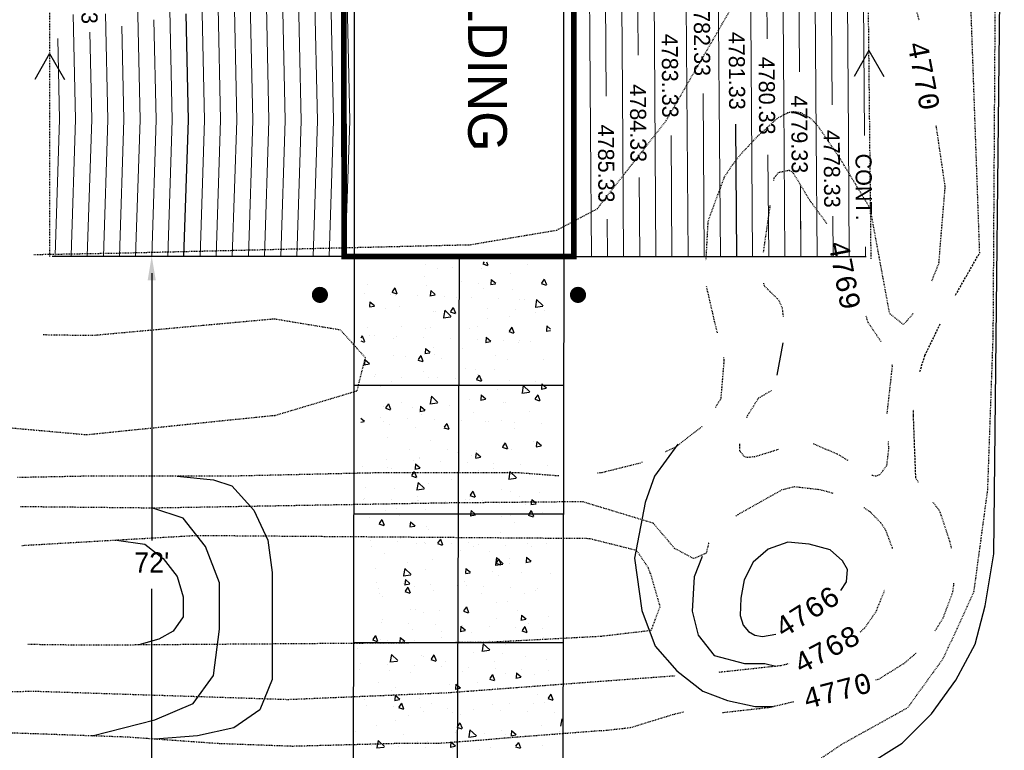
# Model space of a CAD drawing. Header units: inches. Extents: x 38743 to 43814, y 58617 to 61856.
# Tile 7 of 10: x 41327 to 41449, y 59141 to 59231. Entities that reach past the tile are written whole.
import ezdxf
from ezdxf.enums import TextEntityAlignment as Align

# ---------------------------------------------------------------- set-up
doc = ezdxf.new("R2010")
doc.units = ezdxf.units.IN
doc.header["$MEASUREMENT"] = 0
doc.linetypes.add('DASHED', pattern=[0.75, 0.5, -0.25])
doc.linetypes.add('DIVIDE', pattern=[1.25, 0.5, -0.25, 0, -0.25, 0, -0.25])
for name, color, linetype in [('1', 7, 'Continuous'), ('11', 7, 'Continuous'), ('A-PR-BUNKER', 6, 'Continuous'), ('c-pr-contmjr', 4, 'Continuous'), ('C-PR-CULVERT', 6, 'Continuous'), ('c-pr-drive', 4, 'Continuous'), ('c-text', 6, 'Continuous'), ('CONCRETEHATCH', 7, 'Continuous'), ('OLDBUILDING', 7, 'Continuous'), ('S-PR-BOLLARD', 3, 'Continuous'), ('TOPOGRAPHICLINES', 7, 'Continuous')]:
    doc.layers.add(name, color=color, linetype=linetype)
doc.layers.add('A-FINTXT', color=7, linetype='Continuous', lineweight=0)
doc.layers.add('c-pr-contmin', color=2, linetype='Continuous', lineweight=0)
doc.styles.add('MONOTXT', font='MONOTXT', dxfattribs={"height": 0.2})

msp = doc.modelspace()

# ---------------------------------------------------------------- linework, layer by layer
at = {"layer": '1', "color": 7, "linetype": 'Continuous'}
msp.add_line((41368.24, 59202.06, -4788.6), (41394.24, 59202.06, -4788.6), dxfattribs=at)
at = {"layer": '11', "color": 1, "linetype": 'Continuous', "elevation": -4788.6}
msp.add_lwpolyline([(41311.92, 59130.75), (41413.85, 59130.15), (41420.98, 59132.86), (41427.2, 59136.12), (41431.48, 59138.72), (41436.21, 59141.67), (41439.84, 59145.32), (41442.87, 59149.51), (41445.29, 59153.99), (41446.51, 59158.72), (41447.61, 59165.18), (41448.48, 59245.56)], dxfattribs=at)
at = {"layer": 'A-PR-BUNKER'}
for q in [(41330.74, 59202.06, -4788.6), (41431.74, 59202.06, -11.2)]:
    msp.add_line((41381.24, 59202.06, -4788.6), q, dxfattribs=at)
at = {"layer": 'c-pr-contmin'}
for points, elevation in [([(41386.07, 59320.99), (41396.14, 59320.94), (41421.03, 59313.59), (41428.45, 59295.51), (41431.1, 59278.46), (41431.55, 59217.07)], 4774), ([(41385.48, 59318.99), (41395.85, 59318.95), (41419.54, 59311.94), (41426.51, 59294.97), (41429.1, 59278.3), (41429.55, 59217.06)], 4774), ([(41386.25, 59316.99), (41395.56, 59316.95), (41418.05, 59310.3), (41424.57, 59294.43), (41427.1, 59278.13), (41427.52, 59220.91)], 4774), ([(41385.65, 59314.99), (41395.26, 59314.95), (41416.57, 59308.65), (41422.63, 59293.89), (41425.1, 59277.97), (41425.55, 59217.03)], 4774), ([(41386.43, 59312.98), (41394.86, 59312.95), (41414.86, 59307.32), (41420.73, 59293.07), (41423.1, 59277.81), (41423.49, 59225)], 4775), ([(41385.81, 59310.99), (41394.45, 59310.95), (41412.58, 59305.8), (41418.83, 59292.25), (41421.11, 59277.65), (41421.52, 59221.2)], 4776), ([(41386.61, 59308.98), (41394.05, 59308.95), (41411.25, 59304.47), (41416.94, 59291.43), (41419.11, 59277.49), (41419.46, 59229.09)], 4777), ([(41385.97, 59306.99), (41393.64, 59306.95), (41409.92, 59303.14), (41415.04, 59290.62), (41417.11, 59277.33), (41417.49, 59226.06)], 4778), ([(41386.14, 59302.99), (41392.83, 59302.95), (41407.07, 59300.66), (41411.25, 59288.98), (41413.11, 59277.01), (41413.45, 59231.19)], 4780), ([(41386.46, 59294.98), (41391.21, 59294.96), (41401.75, 59294.2), (41404.6, 59285.26), (41405.11, 59276.37), (41405.47, 59228.57)], 4784), ([(41387.34, 59292.97), (41390.8, 59292.96), (41400.61, 59292.11), (41402.51, 59284.69), (41403.11, 59276.21), (41403.48, 59227.07)], 4785), ([(41386.63, 59290.98), (41390.39, 59290.96), (41398.9, 59290.58), (41400.8, 59283.55), (41401.11, 59276.05), (41401.51, 59222.59)], 4786), ([(41387.52, 59288.97), (41389.99, 59288.96), (41397.95, 59288.68), (41398.9, 59282.6), (41399.11, 59275.89), (41399.51, 59221.97)], 4787), ([(41386.79, 59286.98), (41389.58, 59286.96), (41396.62, 59286.78), (41397.19, 59282.41), (41397.12, 59275.73), (41397.55, 59217.62)], 4788), ([(41367.12, 59202.06), (41367.67, 59218.89), (41367.06, 59246.8), (41366.91, 59263.81), (41366.77, 59265.89), (41366.77, 59284.69), (41366.77, 59285.06), (41389.18, 59284.96), (41395.49, 59285.06), (41395.29, 59280.7), (41395.12, 59275.57), (41395.66, 59202.06)], 4789), ([(41361.12, 59202.06), (41361.67, 59218.92), (41361.25, 59237.81)], 4786), ([(41365.12, 59202.06), (41365.67, 59218.9), (41365.25, 59238.25)], 4788), ([(41349.11, 59202.06), (41349.66, 59218.98), (41349.29, 59236.12)], 4780), ([(41353.11, 59202.06), (41353.66, 59218.96), (41353.28, 59236.79)], 4782), ([(41357.12, 59202.06), (41357.66, 59218.94), (41357.27, 59237.23)], 4784), ([(41363.12, 59202.06), (41363.67, 59218.91), (41363.31, 59235.24)], 4787), ([(41341.11, 59202.06), (41341.66, 59219.03), (41341.33, 59233.94)], 4776), ([(41345.11, 59202.06), (41345.66, 59219), (41345.32, 59234.66)], 4778), ([(41355.12, 59202.06), (41355.66, 59218.95), (41355.34, 59233.71)], 4783), ([(41359.12, 59202.06), (41359.66, 59218.93), (41359.33, 59234.48)], 4785), ([(41351.11, 59202.06), (41351.66, 59218.97), (41351.36, 59232.95)], 4781), ([(41409.43, 59233.33), (41409.66, 59202.06)], 4785), ([(41333.11, 59202.19), (41333.66, 59219.07), (41333.37, 59232.11)], 4774), ([(41337.11, 59202.06), (41337.66, 59219.05), (41337.37, 59232.2)], 4774), ([(41343.11, 59202.06), (41343.66, 59219.01), (41343.39, 59231.42)], 4777), ([(41339.11, 59202.06), (41339.66, 59219.04), (41339.41, 59230.66)], 4775), ([(41413.45, 59231.19), (41413.66, 59202.06)], 4780), ([(41331.11, 59202.25), (41331.65, 59219.08), (41331.44, 59229.13)], 4774), ([(41335.11, 59202.12), (41335.66, 59219.06), (41335.42, 59229.9)], 4774), ([(41405.47, 59228.57), (41405.66, 59202.06)], 4784), ([(41417.49, 59226.06), (41417.66, 59202.06)], 4778), ([(41401.51, 59222.59), (41401.66, 59202.06)], 4786), ([(41411.51, 59222.29), (41411.66, 59202.06)], 4781), ([(41421.52, 59221.2), (41421.66, 59202.06)], 4776), ([(41397.55, 59217.62), (41397.66, 59202.06)], 4788), ([(41407.55, 59217.09), (41407.66, 59202.06)], 4783), ([(41425.55, 59217.03), (41425.66, 59202.06)], 4774), ([(41429.55, 59217.06), (41429.66, 59202.09)], 4774), ([(41419.57, 59214.69), (41419.66, 59202.06)], 4777), ([(41403.59, 59211.89), (41403.66, 59202.06)], 4785), ([(41423.6, 59210.89), (41423.66, 59202.06)], 4775), ([(41423.61, 59208.87), (41423.66, 59202.04)], 4774), ([(41423.61, 59208.87), (41423.66, 59202.04)], 4774), ([(41427.63, 59207.09), (41427.66, 59202.07)], 4774), ([(41399.63, 59206.69), (41399.66, 59202.06)], 4787), ([(41431.65, 59203.29), (41431.66, 59202.1)], 4774)]:
    msp.add_lwpolyline(points, dxfattribs=dict(at, elevation=elevation))
at = {"layer": 'c-pr-contmjr', "elevation": 4779}
for points in [[(41347.11, 59202.06), (41347.66, 59218.99), (41347.37, 59232.19)], [(41415.54, 59218.49), (41415.66, 59202.06)]]:
    msp.add_lwpolyline(points, dxfattribs=at)
at = {"layer": 'C-PR-CULVERT'}
for p, q in [((41366.99, 59202.06, -4788.6), (41366.99, 59285.06, -4788.6)), ((41395.49, 59202.06, -4788.6), (41395.49, 59285.06, -4788.6)), ((41368.24, 59202.06, -4788.6), (41398.24, 59202.06, -4788.6))]:
    msp.add_line(p, q, dxfattribs=at)
at = {"layer": 'C-PR-CULVERT', "const_width": 0.71, "elevation": -4788.6}
msp.add_lwpolyline([(41395.49, 59202.06), (41366.99, 59202.06), (41366.85, 59285.06), (41395.49, 59285.06)], close=True, dxfattribs=at)
at = {"layer": 'c-pr-drive'}
for p, q in [((41368.24, 59202.06, -4788.6), (41368.1, 59130.42, -4788.6)), ((41381.24, 59202.06, -4788.6), (41380.99, 59130.34, 303.16)), ((41394.24, 59202.06, -4788.6), (41394.1, 59130.27, -4788.6)), ((41368.24, 59186.09, -4788.6), (41394.24, 59186.09, -4788.6)), ((41368.24, 59170.13, -4788.6), (41394.24, 59170.13, -4788.6)), ((41368.24, 59154.17, -4788.6), (41394.24, 59154.17, -4788.6))]:
    msp.add_line(p, q, dxfattribs=at)
at = {"layer": 'c-text'}
for p, q in [((41432.1, 59227.62, -4788.6), (41430.26, 59224.39, -4788.6)), ((41432.1, 59227.62, -4788.6), (41433.95, 59224.4, -4788.6)), ((41330.44, 59227.26, -4788.6), (41328.61, 59224.03, -4788.6)), ((41330.44, 59227.26, -4788.6), (41332.3, 59224.05, -4788.6))]:
    msp.add_line(p, q, dxfattribs=at)
at = {"layer": 'c-text', "color": 0, "lineweight": -2}
for p, q in [((41343.11, 59200.02), (41343.11, 59166.82)), ((41343.11, 59133.02), (41343.11, 59160.83))]:
    msp.add_line(p, q, dxfattribs=at)
at = {"layer": 'c-text', "linetype": 'DIVIDE', "ltscale": 0.2, "elevation": -4788.6}
msp.add_lwpolyline([(41432.37, 59201.77), (41431.55, 59278.76), (41428.53, 59295.53), (41421.11, 59312.85), (41397.2, 59320.55), (41359.56, 59320.83), (41347.48, 59319.18), (41333.74, 59307.63), (41330.44, 59289.48), (41330.44, 59202.05)], dxfattribs=at)
at = {"layer": 'c-text', "color": 0}
msp.add_solid([(41343.61, 59199.12), (41342.61, 59199.12), (41343.11, 59202.12)], dxfattribs=at)
at = {"layer": 'CONCRETEHATCH', "color": 2}
for p, q in [((41377.02, 59201.05), (41377.02, 59201.05)), ((41380.37, 59200.76), (41380.37, 59200.76)), ((41384.18, 59201.17), (41384.78, 59200.97)), ((41384.35, 59201.42), (41384.21, 59201.22)), ((41384.66, 59201.42), (41384.82, 59201.01)), ((41389.68, 59201.02), (41389.68, 59201.02)), ((41376.93, 59199.61), (41376.93, 59199.61)), ((41378.6, 59200.62), (41378.6, 59200.62)), ((41383.99, 59200.64), (41383.99, 59200.64)), ((41387.68, 59199.91), (41387.68, 59199.91)), ((41369.87, 59198.55), (41369.87, 59198.55)), ((41377.26, 59198.51), (41377.26, 59198.51)), ((41381.52, 59199.03), (41381.52, 59199.03)), ((41383.71, 59198.67), (41383.71, 59198.67)), ((41385.15, 59198.59), (41385.78, 59198.7)), ((41385.24, 59199.23), (41385.19, 59198.63)), ((41385.24, 59199.23), (41385.81, 59198.75)), ((41391.43, 59198.74), (41392.04, 59198.53)), ((41391.8, 59199.28), (41391.46, 59198.78)), ((41391.8, 59199.28), (41392.07, 59198.58)), ((41369.45, 59197.43), (41369.45, 59197.43)), ((41372.77, 59197.31), (41372.77, 59197.31)), ((41372.9, 59197.63), (41373.51, 59197.43)), ((41373.27, 59198.18), (41372.93, 59197.68)), ((41373.27, 59198.18), (41373.54, 59197.48)), ((41373.3, 59197.27), (41373.3, 59197.27)), ((41376.1, 59197.19), (41376.1, 59197.19)), ((41377.63, 59197.2), (41378.26, 59197.32)), ((41377.72, 59197.85), (41377.66, 59197.25)), ((41377.72, 59197.85), (41378.29, 59197.36)), ((41379.43, 59197.06), (41379.43, 59197.06)), ((41384.32, 59198.13), (41384.32, 59198.13)), ((41387.93, 59198.01), (41387.93, 59198.01)), ((41370.11, 59195.81), (41370.74, 59195.93)), ((41370.19, 59196.46), (41370.14, 59195.86)), ((41370.19, 59196.46), (41370.77, 59195.98)), ((41370.2, 59196.05), (41370.2, 59196.05)), ((41373.82, 59195.92), (41373.82, 59195.92)), ((41380.87, 59196.98), (41380.87, 59196.98)), ((41382.76, 59196.94), (41382.76, 59196.94)), ((41386.09, 59196.82), (41386.09, 59196.82)), ((41388.8, 59196.68), (41388.8, 59196.68)), ((41389.42, 59196.7), (41389.42, 59196.7)), ((41390.69, 59195.79), (41391.64, 59195.9)), ((41390.86, 59196.72), (41390.72, 59195.83)), ((41390.86, 59196.72), (41391.67, 59195.95)), ((41372.06, 59195.63), (41372.06, 59195.63)), ((41378.02, 59195.21), (41378.02, 59195.21)), ((41378.38, 59195.28), (41378.38, 59195.28)), ((41379.29, 59194.46), (41380.24, 59194.57)), ((41379.46, 59195.4), (41379.32, 59194.51)), ((41379.46, 59195.4), (41380.27, 59194.62)), ((41380.15, 59195.2), (41380.76, 59195)), ((41380.52, 59195.74), (41380.19, 59195.25)), ((41380.52, 59195.74), (41380.79, 59195.04)), ((41384.72, 59195.6), (41384.72, 59195.6)), ((41387.45, 59194.57), (41387.45, 59194.57)), ((41388.26, 59195.5), (41388.26, 59195.5)), ((41390.68, 59195.18), (41390.68, 59195.18)), ((41391.88, 59195.37), (41391.88, 59195.37)), ((41374.15, 59193.42), (41374.15, 59193.42)), ((41383.49, 59193.33), (41383.49, 59193.33)), ((41384.82, 59194.35), (41384.82, 59194.35)), ((41392.13, 59193.45), (41392.08, 59192.85)), ((41392.13, 59193.45), (41392.58, 59193.07)), ((41369.24, 59192.21), (41369.07, 59191.95)), ((41369.24, 59192.21), (41369.51, 59191.51)), ((41369.86, 59193.23), (41369.86, 59193.23)), ((41370.15, 59192.29), (41370.15, 59192.29)), ((41370.7, 59192.26), (41370.7, 59192.26)), ((41373.48, 59192.17), (41373.48, 59192.17)), ((41377.04, 59193.17), (41377.04, 59193.17)), ((41377.76, 59193.29), (41377.76, 59193.29)), ((41382.52, 59193.2), (41382.52, 59193.2)), ((41387.41, 59192.77), (41388.01, 59192.56)), ((41387.77, 59193.31), (41387.44, 59192.81)), ((41387.77, 59193.31), (41388.04, 59192.61)), ((41392.05, 59192.8), (41392.58, 59192.9)), ((41392.21, 59192.87), (41392.21, 59192.87)), ((41369.07, 59191.6), (41369.48, 59191.46)), ((41373.07, 59191.93), (41373.07, 59191.93)), ((41376.81, 59192.05), (41376.81, 59192.05)), ((41380.14, 59191.93), (41380.14, 59191.93)), ((41383.47, 59191.81), (41383.47, 59191.81)), ((41384.53, 59191.42), (41385.15, 59191.53)), ((41384.61, 59192.06), (41384.56, 59191.46)), ((41384.61, 59192.06), (41385.18, 59191.58)), ((41386.79, 59191.69), (41386.79, 59191.69)), ((41388.57, 59191.34), (41388.57, 59191.34)), ((41388.76, 59191.71), (41388.76, 59191.71)), ((41390.12, 59191.56), (41390.12, 59191.56)), ((41373.06, 59189.79), (41373.06, 59189.79)), ((41376.5, 59189.77), (41376.16, 59189.28)), ((41376.5, 59189.77), (41376.76, 59189.07)), ((41377, 59190.03), (41377.63, 59190.14)), ((41377.09, 59190.67), (41377.04, 59190.07)), ((41377.09, 59190.67), (41377.66, 59190.19)), ((41378.09, 59190.79), (41378.09, 59190.79)), ((41378.15, 59189.94), (41378.15, 59189.94)), ((41381.7, 59190.66), (41381.7, 59190.66)), ((41385.72, 59189.77), (41385.72, 59189.77)), ((41369.48, 59188.64), (41370.11, 59188.76)), ((41369.57, 59189.28), (41369.51, 59188.69)), ((41369.57, 59189.28), (41370.14, 59188.8)), ((41374.64, 59189.63), (41374.64, 59189.63)), ((41376.13, 59189.23), (41376.73, 59189.03)), ((41379.02, 59189.38), (41379.02, 59189.38)), ((41387.23, 59189.24), (41387.23, 59189.24)), ((41391.69, 59189.35), (41391.69, 59189.35)), ((41370.79, 59187.24), (41370.79, 59187.24)), ((41370.86, 59187.4), (41370.86, 59187.4)), ((41376.81, 59187.83), (41376.81, 59187.83)), ((41382.03, 59188.16), (41382.03, 59188.16)), ((41383.26, 59188), (41383.26, 59188)), ((41383.75, 59187.34), (41383.41, 59186.84)), ((41383.52, 59187.37), (41383.52, 59187.37)), ((41383.75, 59187.34), (41384.02, 59186.64)), ((41385.65, 59188.03), (41385.65, 59188.03)), ((41372.84, 59186.59), (41372.84, 59186.59)), ((41374.12, 59187.12), (41374.12, 59187.12)), ((41377.45, 59187), (41377.45, 59187)), ((41378.59, 59187), (41378.59, 59187)), ((41380.78, 59186.88), (41380.78, 59186.88)), ((41383.38, 59186.8), (41383.98, 59186.6)), ((41384.11, 59186.76), (41384.11, 59186.76)), ((41387.44, 59186.64), (41387.44, 59186.64)), ((41388.35, 59186.01), (41388.35, 59186.01)), ((41389.2, 59186.05), (41389.07, 59185.16)), ((41389.2, 59186.05), (41390.01, 59185.27)), ((41390.76, 59186.51), (41390.76, 59186.51)), ((41391.5, 59186.27), (41391.45, 59185.68)), ((41391.5, 59186.27), (41392.08, 59185.79)), ((41371.53, 59185.95), (41371.53, 59185.95)), ((41383.98, 59184.89), (41383.93, 59184.29)), ((41383.98, 59184.89), (41384.56, 59184.41)), ((41385.98, 59185.53), (41385.98, 59185.53)), ((41389.03, 59185.12), (41389.98, 59185.23)), ((41389.59, 59185.4), (41389.59, 59185.4)), ((41391, 59184.91), (41390.66, 59184.41)), ((41391, 59184.91), (41391.27, 59184.21)), ((41391.42, 59185.63), (41392.05, 59185.75)), ((41372.47, 59183.81), (41372.13, 59183.31)), ((41372.47, 59183.81), (41372.74, 59183.11)), ((41374.06, 59183.96), (41374.06, 59183.96)), ((41377.63, 59183.79), (41378.58, 59183.9)), ((41377.81, 59184.73), (41377.67, 59183.84)), ((41377.81, 59184.73), (41378.62, 59183.95)), ((41377.93, 59184.6), (41377.93, 59184.6)), ((41380.02, 59183.55), (41380.02, 59183.55)), ((41382.53, 59184.37), (41382.53, 59184.37)), ((41383.9, 59184.24), (41384.52, 59184.36)), ((41386.72, 59183.93), (41386.72, 59183.93)), ((41387, 59183.9), (41387, 59183.9)), ((41390.63, 59184.36), (41391.24, 59184.16)), ((41371.86, 59183.44), (41371.86, 59183.44)), ((41372.1, 59183.26), (41372.71, 59183.06)), ((41375.48, 59183.32), (41375.48, 59183.32)), ((41376.38, 59182.86), (41377, 59182.97)), ((41376.46, 59183.5), (41376.41, 59182.9)), ((41376.46, 59183.5), (41377.04, 59183.02)), ((41376.58, 59182.5), (41376.58, 59182.5)), ((41383.04, 59182.66), (41383.04, 59182.66)), ((41389.92, 59182.9), (41389.92, 59182.9)), ((41369.07, 59182), (41369.51, 59181.63)), ((41369.07, 59181.51), (41369.48, 59181.58)), ((41371.54, 59182.05), (41371.54, 59182.05)), ((41371.86, 59181.57), (41371.86, 59181.57)), ((41372.62, 59181.26), (41372.62, 59181.26)), ((41374.87, 59181.93), (41374.87, 59181.93)), ((41378.2, 59181.81), (41378.2, 59181.81)), ((41379.72, 59181.37), (41379.39, 59180.88)), ((41379.72, 59181.37), (41379.99, 59180.67)), ((41381.53, 59181.68), (41381.53, 59181.68)), ((41384.52, 59181.54), (41384.52, 59181.54)), ((41384.86, 59181.56), (41384.86, 59181.56)), ((41386.48, 59181.74), (41386.48, 59181.74)), ((41388.18, 59181.44), (41388.18, 59181.44)), ((41391.51, 59181.32), (41391.51, 59181.32)), ((41375.8, 59180.81), (41375.8, 59180.81)), ((41379.35, 59180.83), (41379.96, 59180.63)), ((41379.42, 59180.69), (41379.42, 59180.69)), ((41388.12, 59180.67), (41388.12, 59180.67)), ((41372.36, 59179.66), (41372.36, 59179.66)), ((41377.7, 59179.27), (41377.7, 59179.27)), ((41386.97, 59178.94), (41386.64, 59178.44)), ((41386.97, 59178.94), (41387.24, 59178.24)), ((41390.42, 59179.11), (41390.42, 59179.11)), ((41390.88, 59179.1), (41390.82, 59178.5)), ((41390.88, 59179.1), (41391.45, 59178.62)), ((41375.06, 59178.13), (41375.06, 59178.13)), ((41379.75, 59178.18), (41379.75, 59178.18)), ((41381.03, 59177.72), (41381.03, 59177.72)), ((41383.36, 59177.71), (41383.3, 59177.12)), ((41383.36, 59178.05), (41383.36, 59178.05)), ((41383.36, 59177.71), (41383.93, 59177.23)), ((41386.6, 59178.4), (41387.21, 59178.19)), ((41386.78, 59178.56), (41386.78, 59178.56)), ((41387.72, 59178.1), (41387.72, 59178.1)), ((41390.79, 59178.46), (41391.42, 59178.57)), ((41372.24, 59176.92), (41372.24, 59176.92)), ((41375.57, 59176.79), (41375.57, 59176.79)), ((41375.83, 59176.33), (41375.78, 59175.73)), ((41375.83, 59176.33), (41376.41, 59175.85)), ((41376.3, 59177.03), (41376.3, 59177.03)), ((41376.36, 59177.16), (41376.36, 59177.16)), ((41378.9, 59176.67), (41378.9, 59176.67)), ((41382.23, 59176.55), (41382.23, 59176.55)), ((41382.81, 59177.32), (41382.81, 59177.32)), ((41383.27, 59177.07), (41383.9, 59177.19)), ((41385.56, 59176.43), (41385.56, 59176.43)), ((41388.89, 59176.31), (41388.89, 59176.31)), ((41369.25, 59175.97), (41369.25, 59175.97)), ((41372.39, 59175.92), (41372.39, 59175.92)), ((41372.86, 59175.73), (41372.86, 59175.73)), ((41375.69, 59175.4), (41375.36, 59174.91)), ((41375.69, 59175.4), (41375.96, 59174.7)), ((41375.75, 59175.68), (41376.38, 59175.8)), ((41383.69, 59175.55), (41383.69, 59175.55)), ((41385.53, 59175.71), (41385.53, 59175.71)), ((41387.31, 59175.42), (41387.31, 59175.42)), ((41387.55, 59175.38), (41387.41, 59174.49)), ((41387.55, 59175.38), (41388.36, 59174.6)), ((41387.9, 59175.33), (41387.9, 59175.33)), ((41392.22, 59176.19), (41392.22, 59176.19)), ((41375.33, 59174.86), (41375.93, 59174.66)), ((41376.15, 59174.05), (41376.01, 59173.16)), ((41376.15, 59174.05), (41376.96, 59173.27)), ((41377.48, 59173.93), (41377.48, 59173.93)), ((41380.25, 59174.39), (41380.25, 59174.39)), ((41387.38, 59174.44), (41388.33, 59174.55)), ((41369.58, 59173.47), (41369.58, 59173.47)), ((41373.19, 59173.34), (41373.19, 59173.34)), ((41375.98, 59173.12), (41376.93, 59173.23)), ((41382.95, 59172.97), (41382.61, 59172.47)), ((41382.95, 59172.97), (41383.22, 59172.27)), ((41386.55, 59173.22), (41386.55, 59173.22)), ((41387.64, 59172.92), (41387.64, 59172.92)), ((41391.25, 59172.79), (41391.25, 59172.79)), ((41369.36, 59171.92), (41369.36, 59171.92)), ((41369.56, 59171.99), (41369.56, 59171.99)), ((41372.88, 59171.86), (41372.88, 59171.86)), ((41376.06, 59172.3), (41376.06, 59172.3)), ((41376.13, 59171.82), (41376.13, 59171.82)), ((41376.21, 59171.74), (41376.21, 59171.74)), ((41379.54, 59171.62), (41379.54, 59171.62)), ((41382.03, 59171.89), (41382.03, 59171.89)), ((41382.58, 59172.43), (41383.18, 59172.22)), ((41382.59, 59171.98), (41382.59, 59171.98)), ((41382.87, 59171.5), (41382.87, 59171.5)), ((41384.19, 59171.76), (41384.19, 59171.76)), ((41386.2, 59171.38), (41386.2, 59171.38)), ((41388.72, 59172.27), (41388.72, 59172.27)), ((41390.16, 59171.29), (41390.79, 59171.4)), ((41390.25, 59171.93), (41390.2, 59171.33)), ((41390.25, 59171.93), (41390.82, 59171.45)), ((41372.17, 59170.58), (41372.17, 59170.58)), ((41373.52, 59170.84), (41373.52, 59170.84)), ((41377.13, 59170.71), (41377.13, 59170.71)), ((41382.73, 59170.54), (41382.68, 59169.94)), ((41382.73, 59170.54), (41383.3, 59170.06)), ((41389.53, 59171.26), (41389.53, 59171.26)), ((41390.2, 59170.54), (41389.86, 59170.04)), ((41390.2, 59170.54), (41390.47, 59169.84)), ((41391.58, 59170.29), (41391.58, 59170.29)), ((41370.07, 59169.68), (41370.07, 59169.68)), ((41371.3, 59168.89), (41371.9, 59168.69)), ((41371.67, 59169.43), (41371.33, 59168.94)), ((41371.67, 59169.43), (41371.94, 59168.73)), ((41373.86, 59169.9), (41373.86, 59169.9)), ((41375.21, 59169.15), (41375.15, 59168.56)), ((41375.21, 59169.15), (41375.78, 59168.67)), ((41382.64, 59169.9), (41383.27, 59170.01)), ((41386.53, 59169.87), (41386.53, 59169.87)), ((41387.67, 59169.99), (41387.67, 59169.99)), ((41388.14, 59169.13), (41388.14, 59169.13)), ((41389.83, 59169.99), (41390.43, 59169.79)), ((41375.12, 59168.51), (41375.75, 59168.63)), ((41377.25, 59168.59), (41377.25, 59168.59)), ((41377.46, 59168.21), (41377.46, 59168.21)), ((41381.08, 59168.08), (41381.08, 59168.08)), ((41386.33, 59167.88), (41386.33, 59167.88)), ((41370.31, 59166.79), (41370.31, 59166.79)), ((41373.63, 59166.67), (41373.63, 59166.67)), ((41374.02, 59167.05), (41374.02, 59167.05)), ((41375.91, 59166.48), (41375.91, 59166.48)), ((41376.96, 59166.55), (41376.96, 59166.55)), ((41377.06, 59166.47), (41377.06, 59166.47)), ((41378.55, 59166.46), (41379.16, 59166.25)), ((41378.92, 59167), (41378.58, 59166.5)), ((41378.92, 59167), (41379.19, 59166.3)), ((41382.36, 59166.64), (41382.36, 59166.64)), ((41392.08, 59166.5), (41392.08, 59166.5)), ((41370.36, 59166.08), (41370.36, 59166.08)), ((41371.94, 59165.24), (41371.94, 59165.24)), ((41380.29, 59166.43), (41380.29, 59166.43)), ((41381.41, 59165.58), (41381.41, 59165.58)), ((41383.03, 59166.05), (41383.03, 59166.05)), ((41383.62, 59166.31), (41383.62, 59166.31)), ((41385.02, 59165.45), (41385.02, 59165.45)), ((41386.95, 59166.18), (41386.95, 59166.18)), ((41389.72, 59166.44), (41389.72, 59166.44)), ((41390.28, 59166.06), (41390.28, 59166.06)), ((41374.87, 59164.07), (41374.87, 59164.07)), ((41377.96, 59164.42), (41377.96, 59164.42)), ((41385.89, 59164.71), (41385.75, 59163.82)), ((41385.8, 59164.02), (41386.41, 59163.82)), ((41386.17, 59164.57), (41385.84, 59164.07)), ((41385.89, 59164.71), (41386.7, 59163.93)), ((41386.17, 59164.57), (41386.44, 59163.87)), ((41387.44, 59164.65), (41387.44, 59164.65)), ((41387.53, 59164.04), (41387.53, 59164.04)), ((41389.54, 59164.11), (41390.16, 59164.23)), ((41389.62, 59164.76), (41389.57, 59164.16)), ((41389.62, 59164.76), (41390.2, 59164.28)), ((41370.91, 59163.36), (41370.91, 59163.36)), ((41374.5, 59163.38), (41374.36, 59162.49)), ((41374.5, 59163.38), (41375.31, 59162.6)), ((41377.03, 59163.25), (41377.03, 59163.25)), ((41382.02, 59162.73), (41382.64, 59162.84)), ((41382.1, 59163.37), (41382.05, 59162.77)), ((41382.1, 59163.37), (41382.67, 59162.89)), ((41385.35, 59162.94), (41385.35, 59162.94)), ((41385.72, 59163.77), (41386.67, 59163.88)), ((41388.97, 59162.82), (41388.97, 59162.82)), ((41371.01, 59161.66), (41371.01, 59161.66)), ((41374.32, 59162.45), (41375.27, 59162.56)), ((41374.58, 59161.98), (41374.53, 59161.38)), ((41374.58, 59161.98), (41375.15, 59161.5)), ((41381.91, 59161.79), (41381.91, 59161.79)), ((41386.1, 59162.54), (41386.1, 59162.54)), ((41392.55, 59162.71), (41392.55, 59162.71)), ((41371.24, 59160.86), (41371.24, 59160.86)), ((41374.34, 59161.54), (41374.34, 59161.54)), ((41374.49, 59161.34), (41375.12, 59161.45)), ((41374.53, 59160.49), (41375.13, 59160.29)), ((41374.89, 59161.03), (41374.56, 59160.53)), ((41374.85, 59160.73), (41374.85, 59160.73)), ((41374.89, 59161.03), (41375.16, 59160.33)), ((41375.68, 59161.14), (41375.68, 59161.14)), ((41377.67, 59161.41), (41377.67, 59161.41)), ((41378.06, 59160.64), (41378.06, 59160.64)), ((41381, 59161.29), (41381, 59161.29)), ((41382.14, 59161.3), (41382.14, 59161.3)), ((41384.33, 59161.17), (41384.33, 59161.17)), ((41387.65, 59161.05), (41387.65, 59161.05)), ((41390.72, 59160.61), (41390.72, 59160.61)), ((41390.98, 59160.93), (41390.98, 59160.93)), ((41371.37, 59160.25), (41371.37, 59160.25)), ((41371.72, 59159.9), (41371.72, 59159.9)), ((41384.03, 59160.22), (41384.03, 59160.22)), ((41385.85, 59159.16), (41385.85, 59159.16)), ((41387.22, 59159.31), (41387.22, 59159.31)), ((41389.3, 59160.31), (41389.3, 59160.31)), ((41375.18, 59158.23), (41375.18, 59158.23)), ((41375.87, 59158.24), (41375.87, 59158.24)), ((41376.8, 59157.91), (41376.8, 59157.91)), ((41378.79, 59158.1), (41378.79, 59158.1)), ((41381.78, 59158.06), (41382.38, 59157.85)), ((41382.15, 59158.6), (41381.81, 59158.1)), ((41382.15, 59158.6), (41382.41, 59157.9)), ((41388.53, 59158.21), (41388.53, 59158.21)), ((41371.73, 59157.07), (41371.73, 59157.07)), ((41385.88, 59157.21), (41385.88, 59157.21)), ((41388.91, 59156.94), (41389.54, 59157.06)), ((41388.99, 59157.58), (41388.94, 59156.99)), ((41388.99, 59157.58), (41389.57, 59157.1)), ((41392.33, 59157.37), (41392.33, 59157.37)), ((41371.65, 59156.61), (41371.65, 59156.61)), ((41374.98, 59156.48), (41374.98, 59156.48)), ((41375.46, 59155.81), (41375.46, 59155.81)), ((41378.31, 59156.36), (41378.31, 59156.36)), ((41379.12, 59155.6), (41379.12, 59155.6)), ((41381.39, 59155.55), (41382.01, 59155.67)), ((41381.47, 59156.2), (41381.42, 59155.6)), ((41381.47, 59156.2), (41382.05, 59155.71)), ((41381.64, 59156.24), (41381.64, 59156.24)), ((41381.91, 59155.97), (41381.91, 59155.97)), ((41382.74, 59155.47), (41382.74, 59155.47)), ((41384.97, 59156.12), (41384.97, 59156.12)), ((41388.29, 59156), (41388.29, 59156)), ((41389.03, 59155.62), (41389.63, 59155.42)), ((41389.4, 59156.17), (41389.06, 59155.67)), ((41389.4, 59156.17), (41389.67, 59155.47)), ((41389.8, 59156.53), (41389.8, 59156.53)), ((41391.62, 59155.88), (41391.62, 59155.88)), ((41370.5, 59154.52), (41371.1, 59154.32)), ((41370.87, 59155.06), (41370.53, 59154.57)), ((41370.87, 59155.06), (41371.14, 59154.36)), ((41371.49, 59154.56), (41371.49, 59154.56)), ((41372.37, 59154.42), (41372.37, 59154.42)), ((41373.87, 59154.17), (41374.49, 59154.28)), ((41373.95, 59154.81), (41373.9, 59154.21)), ((41373.95, 59154.81), (41374.53, 59154.33)), ((41375.68, 59154.44), (41375.68, 59154.44)), ((41379.06, 59154.8), (41379.06, 59154.8)), ((41385.03, 59154.39), (41385.03, 59154.39)), ((41391.73, 59154.77), (41391.73, 59154.77)), ((41368.62, 59153.39), (41368.62, 59153.39)), ((41384.06, 59153.1), (41385.01, 59153.21)), ((41384.24, 59154.03), (41384.1, 59153.15)), ((41384.24, 59154.03), (41385.05, 59153.26)), ((41386.99, 59153.98), (41386.99, 59153.98)), ((41372.67, 59151.77), (41373.62, 59151.88)), ((41372.84, 59152.71), (41372.7, 59151.82)), ((41372.84, 59152.71), (41373.65, 59151.93)), ((41376.57, 59152.58), (41376.57, 59152.58)), ((41376.87, 59152.41), (41376.87, 59152.41)), ((41377.75, 59152.09), (41378.36, 59151.88)), ((41378.12, 59152.63), (41377.78, 59152.13)), ((41378.12, 59152.63), (41378.39, 59151.93)), ((41379.62, 59151.81), (41379.62, 59151.81)), ((41383.07, 59152.97), (41383.07, 59152.97)), ((41385.65, 59151.87), (41385.65, 59151.87)), ((41386.68, 59152.84), (41386.68, 59152.84)), ((41389.53, 59152.38), (41389.53, 59152.38)), ((41392.1, 59152.03), (41392.1, 59152.03)), ((41368.95, 59150.89), (41368.95, 59150.89)), ((41369.07, 59151.53), (41369.07, 59151.53)), ((41372.4, 59151.41), (41372.4, 59151.41)), ((41372.57, 59150.76), (41372.57, 59150.76)), ((41375.73, 59151.29), (41375.73, 59151.29)), ((41379.06, 59151.17), (41379.06, 59151.17)), ((41381.68, 59150.63), (41381.68, 59150.63)), ((41382.39, 59151.05), (41382.39, 59151.05)), ((41385.72, 59150.93), (41385.72, 59150.93)), ((41389.04, 59150.8), (41389.04, 59150.8)), ((41392.37, 59150.68), (41392.37, 59150.68)), ((41375.23, 59150.47), (41375.23, 59150.47)), ((41385, 59149.65), (41385.61, 59149.45)), ((41385.37, 59150.2), (41385.04, 59149.7)), ((41385.37, 59150.2), (41385.64, 59149.5)), ((41387.01, 59150.34), (41387.01, 59150.34)), ((41388.28, 59149.77), (41388.91, 59149.88)), ((41388.37, 59150.41), (41388.31, 59149.81)), ((41388.37, 59150.41), (41388.94, 59149.93)), ((41390.63, 59150.21), (41390.63, 59150.21)), ((41371.27, 59149.23), (41371.27, 59149.23)), ((41372.9, 59148.26), (41372.9, 59148.26)), ((41373.37, 59148.59), (41373.37, 59148.59)), ((41376.51, 59148.13), (41376.51, 59148.13)), ((41380.06, 59148.97), (41380.06, 59148.97)), ((41380.76, 59148.38), (41381.39, 59148.5)), ((41380.85, 59149.02), (41380.79, 59148.43)), ((41380.85, 59149.02), (41381.42, 59148.54)), ((41383.57, 59149.18), (41383.57, 59149.18)), ((41386.03, 59148.56), (41386.03, 59148.56)), ((41386.77, 59148.64), (41386.77, 59148.64)), ((41392.73, 59148.94), (41392.73, 59148.94)), ((41369.45, 59147.1), (41369.45, 59147.1)), ((41373.24, 59146.99), (41373.86, 59147.11)), ((41373.32, 59147.64), (41373.27, 59147.04)), ((41373.32, 59147.64), (41373.9, 59147.15)), ((41376.35, 59147.24), (41376.35, 59147.24)), ((41390.96, 59147.71), (41390.96, 59147.71)), ((41392.25, 59147.22), (41392.86, 59147.02)), ((41392.62, 59147.76), (41392.29, 59147.27)), ((41392.62, 59147.76), (41392.89, 59147.06)), ((41369.77, 59146.4), (41369.77, 59146.4)), ((41373.1, 59146.28), (41373.1, 59146.28)), ((41373.73, 59146.12), (41374.33, 59145.91)), ((41374.09, 59146.66), (41373.76, 59146.16)), ((41374.09, 59146.66), (41374.36, 59145.96)), ((41376.43, 59146.16), (41376.43, 59146.16)), ((41377.87, 59146.58), (41377.87, 59146.58)), ((41379.76, 59146.04), (41379.76, 59146.04)), ((41383.09, 59145.91), (41383.09, 59145.91)), ((41385.42, 59146.53), (41385.42, 59146.53)), ((41386.42, 59145.79), (41386.42, 59145.79)), ((41387.51, 59146.55), (41387.51, 59146.55)), ((41390.53, 59146.55), (41390.53, 59146.55)), ((41391.88, 59146.69), (41391.88, 59146.69)), ((41373.39, 59144.47), (41373.39, 59144.47)), ((41375.01, 59145.13), (41375.01, 59145.13)), ((41376.84, 59145.62), (41376.84, 59145.62)), ((41380.45, 59145.5), (41380.45, 59145.5)), ((41381.46, 59145.29), (41381.46, 59145.29)), ((41389.75, 59145.67), (41389.75, 59145.67)), ((41393.08, 59145.55), (41393.08, 59145.55)), ((41393.98, 59144.69), (41393.84, 59143.8)), ((41371.04, 59143.89), (41371.04, 59143.89)), ((41380.98, 59143.68), (41381.58, 59143.48)), ((41381.34, 59144.23), (41381.01, 59143.73)), ((41381.34, 59144.23), (41381.61, 59143.53)), ((41382.58, 59143.36), (41382.44, 59142.47)), ((41382.58, 59143.36), (41383.39, 59142.58)), ((41386.54, 59143.3), (41386.54, 59143.3)), ((41387.74, 59143.24), (41387.69, 59142.64)), ((41387.74, 59143.24), (41388.31, 59142.76)), ((41391.46, 59143.92), (41391.46, 59143.92)), ((41368.4, 59143.17), (41368.4, 59143.17)), ((41371.19, 59142.04), (41371.05, 59141.15)), ((41371.19, 59142.04), (41372, 59141.26)), ((41374.37, 59142.76), (41374.37, 59142.76)), ((41380.78, 59142.99), (41380.78, 59142.99)), ((41381.06, 59143.14), (41381.06, 59143.14)), ((41382.41, 59142.43), (41383.36, 59142.54)), ((41384.4, 59142.87), (41384.4, 59142.87)), ((41387.03, 59142.73), (41387.03, 59142.73)), ((41387.65, 59142.6), (41388.28, 59142.71)), ((41393.73, 59143.11), (41393.73, 59143.11)), ((41370.41, 59141.35), (41370.41, 59141.35)), ((41371.01, 59141.1), (41371.96, 59141.21)), ((41373.74, 59141.23), (41373.74, 59141.23)), ((41376.12, 59141.9), (41376.12, 59141.9)), ((41377.07, 59141.11), (41377.07, 59141.11)), ((41377.34, 59141.84), (41377.34, 59141.84)), ((41380.13, 59141.21), (41380.76, 59141.32)), ((41380.22, 59141.85), (41380.17, 59141.25)), ((41380.22, 59141.85), (41380.79, 59141.37)), ((41380.4, 59140.98), (41380.4, 59140.98)), ((41383.73, 59140.86), (41383.73, 59140.86)), ((41385.2, 59141.19), (41385.2, 59141.19)), ((41388.23, 59141.25), (41388.83, 59141.05)), ((41388.6, 59141.79), (41388.26, 59141.3)), ((41388.6, 59141.79), (41388.86, 59141.09)), ((41391.65, 59141.35), (41391.65, 59141.35))]:
    msp.add_line(p, q, dxfattribs=at)
at = {"layer": 'OLDBUILDING', "color": 7, "linetype": 'Continuous'}
for p, q in [((41368.24, 59283.56, -4788.6), (41368.24, 59202.06, -4788.6)), ((41394.24, 59202.06, -4788.6), (41394.24, 59283.56, -4788.6)), ((41368.24, 59202.06, -4788.6), (41394.24, 59202.06, -4788.6))]:
    msp.add_line(p, q, dxfattribs=at)
at = {"layer": 'S-PR-BOLLARD', "const_width": 1}
for points, elevation in [([(41363.98, 59197.81, 1), (41363.98, 59196.81, 1)], -4788.6), ([(41396, 59197.81, 1), (41396, 59196.81, 1)], -3273.09)]:
    msp.add_lwpolyline(points, format="xyb", close=True, dxfattribs=dict(at, elevation=elevation))
at = {"layer": 'S-PR-BOLLARD'}
for centre in [(41363.98, 59197.31, -4788.6), (41396, 59197.31, -3273.09)]:
    msp.add_circle(centre, 0.25, dxfattribs=at)
at = {"layer": 'TOPOGRAPHICLINES', "linetype": 'Continuous'}
for p, q in [((41421.42, 59191.36, -4788.6), (41420.67, 59187.35, -4788.6)), ((41346.26, 59174.83, -4788.6), (41350.77, 59174.36, -4788.6)), ((41350.77, 59174.36, -4788.6), (41353.03, 59173.61, -4788.6)), ((41353.03, 59173.61, -4788.6), (41355.78, 59170.61, -4788.6)), ((41347.02, 59169.61, -4788.6), (41343.26, 59170.85, -4788.6)), ((41355.78, 59170.61, -4788.6), (41357.53, 59166.86, -4788.6)), ((41349.77, 59166.11, -4788.6), (41347.02, 59169.61, -4788.6)), ((41338.74, 59166.86, -4788.6), (41342.26, 59166.36, -4788.6)), ((41357.53, 59166.86, -4788.6), (41358.04, 59162.85, -4788.6)), ((41342.26, 59166.36, -4788.6), (41344.51, 59164.6, -4788.6)), ((41351.52, 59161.6, -4788.6), (41349.77, 59166.11, -4788.6)), ((41344.51, 59164.6, -4788.6), (41346.26, 59162.35, -4788.6)), ((41358.04, 59162.85, -4788.6), (41358.04, 59159.1, -4788.6)), ((41346.26, 59162.35, -4788.6), (41347.02, 59159.85, -4788.6)), ((41351.52, 59155.85, -4788.6), (41351.52, 59161.6, -4788.6)), ((41347.02, 59159.85, -4788.6), (41347.02, 59157.35, -4788.6)), ((41358.04, 59159.1, -4788.6), (41358.04, 59155.09, -4788.6)), ((41347.02, 59157.35, -4788.6), (41345.76, 59155.59, -4788.6)), ((41345.76, 59155.59, -4788.6), (41344.01, 59154.59, -4788.6)), ((41350.77, 59150.09, -4788.6), (41351.52, 59155.85, -4788.6)), ((41344.01, 59154.59, -4788.6), (41341.51, 59153.91, -4788.6)), ((41358.04, 59155.09, -4788.6), (41358.04, 59149.59, -4788.6)), ((41348.27, 59146.59, -4788.6), (41350.77, 59150.09, -4788.6)), ((41358.04, 59149.59, -4788.6), (41356.53, 59145.83, -4788.6)), ((41343.51, 59144.58, -4788.6), (41348.27, 59146.59, -4788.6)), ((41356.53, 59145.83, -4788.6), (41353.28, 59143.58, -4788.6)), ((41335.74, 59142.59, -4788.6), (41343.51, 59144.58, -4788.6)), ((41353.28, 59143.58, -4788.6), (41348.77, 59142.58, -4788.6)), ((41348.77, 59142.58, -4788.6), (41343.53, 59142.19, -4788.6))]:
    msp.add_line(p, q, dxfattribs=at)
at = {"layer": 'TOPOGRAPHICLINES', "linetype": 'DASHED', "ltscale": 0.2, "elevation": -4788.6}
for points in [[(41417.33, 59136.42), (41419.28, 59136.5), (41422.7, 59137.53), (41428.86, 59141.63), (41436.91, 59146.1), (41441.36, 59152.26), (41445.13, 59160.47), (41446.84, 59173.13), (41447.52, 59192.29), (41448.21, 59304.87), (41448.89, 59312.4), (41448.21, 59365.09), (41448.21, 59396.57)], [(41358.32, 59182.33), (41335.04, 59179.93), (41315.86, 59181.65), (41288.13, 59187.12), (41278.54, 59190.88), (41269.3, 59191.91), (41260.06, 59194.31), (41248.76, 59201.83), (41242.25, 59208.68), (41236.21, 59218.44), (41235.41, 59223.73), (41237.12, 59239.13), (41239.17, 59260.69), (41238.49, 59270.27), (41236.78, 59282.59), (41237.12, 59292.51), (41235.06, 59310.3), (41234.54, 59316.09)], [(41445.84, 59202.53), (41443.79, 59260.35), (41442.08, 59289.1), (41439.58, 59297.51), (41436.94, 59301.41), (41434.4, 59303.93), (41428.38, 59306.89), (41418.11, 59308.6), (41410.32, 59308.83)], [(41328.48, 59202.32), (41339.19, 59202.51), (41382.63, 59203.54), (41393.38, 59205.35), (41398.38, 59207.99), (41406.94, 59218.94), (41416.86, 59236.05), (41427.82, 59245.97), (41430.42, 59246.15), (41435.35, 59242.55), (41438.3, 59231.35)], [(41428.45, 59214.33), (41425.9, 59218.1), (41425.26, 59218.84), (41424.76, 59219.27), (41423.65, 59219.9), (41422.69, 59220.02), (41422, 59219.88), (41420.74, 59219.22), (41418.27, 59216.98), (41416.09, 59214.65), (41415.13, 59213.4), (41414.11, 59211.85)], [(41440.41, 59218.31), (41441.52, 59210.73), (41440.73, 59201.14), (41439.82, 59198.92)], [(41437.57, 59194.98), (41436.38, 59193.62), (41434.67, 59194.99), (41432.27, 59207.99), (41428.45, 59214.33)], [(41414.11, 59211.85), (41412.11, 59206.43), (41411.85, 59201.6)], [(41426.89, 59206.13), (41424.75, 59209.05), (41422.69, 59212.48), (41422.22, 59212.75), (41420.87, 59212.48), (41420.3, 59211.79), (41420.24, 59211.43)], [(41419.81, 59208.38), (41419.61, 59207), (41418.98, 59202.6)], [(41411.91, 59198.39), (41412.91, 59194.03), (41413.27, 59192.6)], [(41419, 59198.77), (41419.14, 59198.39), (41420.87, 59196.7), (41421.32, 59195.71), (41421.45, 59194.61)], [(41433.61, 59191.49), (41431.94, 59194), (41431.76, 59194.7)], [(41358.32, 59182.33), (41368.59, 59185.41), (41369.62, 59189.52), (41366.54, 59192.94), (41358.32, 59194.31), (41335.72, 59192.25), (41329.54, 59192.34)], [(41414.04, 59189.54), (41414.11, 59189.23), (41413.71, 59184.43), (41413.04, 59183.35)], [(41434.36, 59182.6), (41435.02, 59188.52), (41434.97, 59188.64)], [(41416.96, 59182.11), (41417.06, 59182.38), (41418.41, 59184.51), (41420.02, 59185.46)], [(41411.38, 59180.97), (41408.11, 59178.43), (41406.8, 59177.83)], [(41417.9, 59177.23), (41417.06, 59177.13), (41416.65, 59177.22), (41416.08, 59177.95), (41416.08, 59178.71), (41416.1, 59178.83)], [(41425.17, 59178.85), (41428.17, 59177.57), (41429.53, 59176.76)], [(41432.47, 59174.96), (41432.96, 59174.84), (41433.52, 59175.05), (41434.33, 59176.2), (41434.57, 59178.26), (41434.5, 59179.12)], [(41417.9, 59177.23), (41420.91, 59178.17)], [(41403.95, 59176.54), (41403.71, 59176.43), (41398.91, 59175.23), (41398.4, 59175.19)], [(41393.64, 59174.84), (41388.51, 59175.23), (41371.31, 59175.23), (41353.71, 59174.83), (41336.11, 59174.83), (41326.44, 59174.64)], [(41438.26, 59174.03), (41437.91, 59174.6)], [(41427.64, 59172.68), (41426.1, 59173.11), (41422.85, 59173.49), (41421.3, 59173.11), (41415.83, 59170.04), (41415.5, 59169.82)], [(41411.9, 59165.24), (41410.34, 59164.59), (41407.99, 59165.85), (41405.33, 59168.98), (41396.55, 59171.64), (41380.1, 59171.49), (41343.31, 59170.85), (41326.83, 59171.02)], [(41442.36, 59165.87), (41442.11, 59166.83), (41440.91, 59170.43), (41440.05, 59171.59)], [(41435.01, 59165.84), (41435, 59165.93), (41434.21, 59168.06), (41433.56, 59169.03), (41432.26, 59170.38), (41431.43, 59170.94)], [(41405, 59162.69), (41404.73, 59163.43), (41403.28, 59165.59), (41397.41, 59167.06), (41348.63, 59167.43), (41326.98, 59166.18)], [(41412.23, 59166.54), (41412.21, 59166.51), (41411.9, 59165.24)], [(41327.73, 59153.97), (41335.43, 59153.87), (41384.95, 59154.23), (41398.85, 59154.97), (41405.09, 59155.7), (41406.19, 59158.63), (41405, 59162.79)], [(41431.02, 59155.48), (41431.58, 59156.01), (41432.95, 59157.94), (41434.08, 59160.72)], [(41440.3, 59155.61), (41441.31, 59157.23), (41442.51, 59160.43), (41442.65, 59161.55)], [(41432.95, 59149.55), (41433.31, 59149.63), (41436.51, 59151.63), (41438.05, 59152.95)], [(41413.53, 59150.51), (41421.21, 59151.34), (41422.19, 59151.58)], [(41382.36, 59148.15), (41408.11, 59150.07)], [(41308.19, 59147.85), (41328.63, 59148.14)], [(41328.63, 59148.14), (41360.04, 59147.12), (41379.67, 59147.95), (41382.36, 59148.15)], [(41413.91, 59145.49), (41419.77, 59146.14), (41422.78, 59146.85)], [(41398.91, 59143.23), (41402.51, 59143.63), (41407.71, 59145.23), (41409.12, 59145.58)], [(41360.59, 59141.29), (41351.31, 59141.63), (41340.11, 59142.43), (41328.91, 59142.83), (41317.71, 59143.23), (41306.82, 59143.23)], [(41398.91, 59143.23), (41393.71, 59142.83), (41388.51, 59142.43), (41383.71, 59142.03), (41378.51, 59141.63), (41373.31, 59141.63), (41360.59, 59141.29)]]:
    msp.add_lwpolyline(points, dxfattribs=at)
at = {"layer": 'TOPOGRAPHICLINES', "linetype": 'DASHED', "ltscale": 0.5, "elevation": -4788.6}
for points in [[(41442.85, 59197.29), (41445.84, 59202.53)], [(41438.41, 59187.79), (41439.04, 59189.79), (41440.95, 59193.73)], [(41437.91, 59174.6), (41437.62, 59182.34), (41437.64, 59183.1)]]:
    msp.add_lwpolyline(points, dxfattribs=at)
at = {"layer": 'TOPOGRAPHICLINES', "linetype": 'Continuous', "elevation": -4788.6, "flags": 128}
for points in [[(41408.37, 59178.78), (41405.49, 59174.83), (41404.34, 59171.54), (41403.02, 59164.64), (41403.93, 59158.15), (41405.57, 59153.71), (41408.28, 59150.67), (41411.49, 59148.12), (41414.54, 59146.97), (41417.99, 59146.23), (41420.24, 59146.25)], [(41428.6, 59160.65), (41429.33, 59161.71), (41429.43, 59163.23), (41428.8, 59164.32), (41427.27, 59165.68), (41424.69, 59166.4), (41422.05, 59166.63), (41419.6, 59165.74), (41417.75, 59164.16), (41416.62, 59161.94), (41416.19, 59159.66), (41416.12, 59157.54), (41416.49, 59156.32), (41417.15, 59155.56), (41417.94, 59155.1), (41418.87, 59154.93), (41420.56, 59155.23)], [(41411.41, 59164.83), (41410.4, 59162.33), (41410.15, 59158.07), (41410.9, 59155.07), (41412.91, 59152.57), (41416.66, 59151.57), (41419.17, 59151.57), (41420.55, 59151.25)]]:
    msp.add_lwpolyline(points, dxfattribs=at)

# ---------------------------------------------------------------- texts
at = {"layer": 'A-FINTXT'}
msp.add_text('EXISTING BUILDING', height=4.8, rotation=270, dxfattribs=at).set_placement((41382.37, 59277.17, -14366.48))
at = {"layer": 'c-pr-contmin', "char_height": 2, "attachment_point": 5}
for s, insert, rotation in [('4778.33', (41335.29, 59235.76, -14), 271.2444), ('4782.33', (41411.37, 59229.3, -7), 270.4242), ('4783..33', (41407.4, 59224.5, -5), 270.4244), ('4780.33', (41419.42, 59222.03, -11), 270.4231), ('4784.33', (41403.45, 59218.61, -3), 270.425), ('4779.33', (41423.46, 59217.23, -13), 270.4228), ('4785.33', (41399.48, 59213.6, -1), 270.4256), ('4778.33', (41427.49, 59212.96, -15), 270.4222), ('CONT.', (41431.44, 59210.68, 4788.6), 270.4222)]:
    msp.add_mtext(s, dxfattribs=dict(at, insert=insert, rotation=rotation))
at = {"layer": 'c-pr-contmjr', "insert": (41415.7, 59225.12), "char_height": 2, "attachment_point": 5, "rotation": 270.4236}
msp.add_mtext('4781.33', dxfattribs=at)
at = {"layer": 'c-text', "color": 0, "insert": (41343.11, 59164.11), "char_height": 2.5, "attachment_point": 5}
msp.add_mtext("72'", dxfattribs=at)
at = {"layer": 'TOPOGRAPHICLINES', "linetype": 'Continuous', "style": 'MONOTXT'}
for s, rotation, p in [('4770', 280.7922, (41438.9, 59224.5, -4788.6)), ('4769', 280.7922, (41429.08, 59199.76, -4788.6)), ('4766', 32.2562, (41424.41, 59158.01, -4788.6)), ('4768', 27.8794, (41426.85, 59153.33, -4788.6)), ('4770', 14.7124, (41428.17, 59148.2, -4788.6))]:
    msp.add_text(s, height=2.5, rotation=rotation, dxfattribs=at).set_placement(p, align=Align.MIDDLE)

doc.saveas('drawing.dxf')
